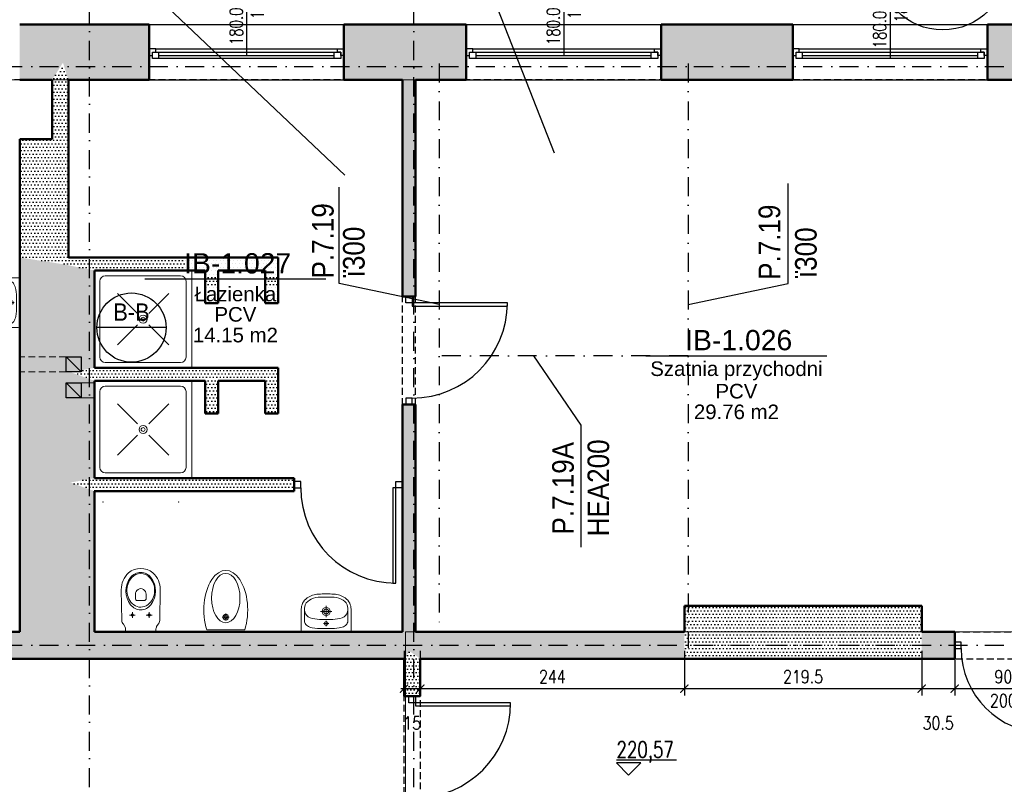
# Model space of a CAD drawing. Header units: millimetres. Extents: x 489 to 7736, y 461 to 5981.
# Tile 21 of 62: x 3605 to 4515, y 1890 to 2597. Entities that reach past the tile are written whole.
import ezdxf
from ezdxf.enums import TextEntityAlignment as Align

# ---------------------------------------------------------------- set-up
doc = ezdxf.new("R2010")
doc.units = ezdxf.units.MM
for name, pattern in [('DOT___DASHED', [33.523888, 17.638888, -8.819444, 0.01, -7.055556]), ('HIDDEN', [9.525, 6.35, -3.175]), ('MO', [0.7, 0.35, -0.17, 0.01, -0.17])]:
    doc.linetypes.add(name, pattern=pattern)
for name, color, linetype in [('BS_ODN', 2, 'Continuous'), ('BS_OSM', 4, 'MO'), ('BS_TXG', 4, 'Continuous'), ('WK-Drzwi IST', 8, 'Continuous'), ('WK-EtykOkna', 11, 'Continuous'), ('WK-EtykPom', 161, 'Continuous'), ('WK-Okna', 143, 'Continuous'), ('WK-Opis', 143, 'Continuous'), ('WK-Otwory', 9, 'Continuous'), ('WK-Siatka', 240, 'DOT___DASHED'), ('WK-Wentylacja', 2, 'Continuous'), ('WK-Wymiary', 8, 'Continuous'), ('WK-ZnacznikiPrzekrojów', 1, 'Continuous'), ('WK-Ściany', 7, 'Continuous')]:
    doc.layers.add(name, color=color, linetype=linetype)
doc.layers.add('WK-INSTALACJE WODKAN', color=170, linetype='Continuous', lineweight=5)
doc.layers.add('WK-widok', color=8, linetype='Continuous', lineweight=0)
doc.layers.add('WK-Pomieszczenia', color=173, linetype='Continuous', plot=False)
doc.styles.add('Arial', font='micross.ttf', dxfattribs={"width": 0.9})
doc.styles.add('BIKTG', font='bikromsw.shx', dxfattribs={"width": 0.85})
doc.styles.add('BIKWYM', font='bikromsw.shx', dxfattribs={"width": 0.8})
doc.styles.add('DIMTEXT', font='romans', dxfattribs={"width": 0.75})
doc.styles.add('Romans', font='Romans.shx')
doc.styles.add('RomanS-Narrow', font='romans.shx', dxfattribs={"width": 0.8})
doc.dimstyles.new('AEC Dimension 1-50', dxfattribs={"dimtxt": 12, "dimasz": 0.075, "dimexe": 6.25, "dimexo": 0, "dimgap": 5, "dimtad": 1, "dimdec": 1, "dimrnd": 0.5, "dimzin": 9, "dimdsep": 46, "dimtxsty": 'RomanS-Narrow', "dimblk": 'ARCHTICK', "dimcen": 0.125, "dimdle": 3.125, "dimclrd": 8, "dimclre": 8, "dimclrt": 256, "dimadec": 1, "dimazin": 0, "dimtfac": 1, "dimtdec": 1, "dimtmove": 2, "dimatfit": 2, "dimfxl": 0, "dimtolj": 1, "dimtzin": 0, "dimarcsym": 0})
doc.dimstyles.new('BS_BGR_100', dxfattribs={"dimtxt": 25, "dimasz": 1.666667, "dimexe": 0, "dimexo": 0, "dimgap": 0, "dimtad": 0, "dimdec": 1, "dimrnd": 0.5, "dimzin": 9, "dimdsep": 46, "dimtxsty": 'BIKWYM', "dimblk": 'NONE', "dimcen": 0, "dimse1": 1, "dimse2": 1, "dimclrd": 256, "dimclre": 256, "dimclrt": 7, "dimadec": 0, "dimazin": 0, "dimtfac": 0.033333, "dimtdec": 1, "dimtmove": 0, "dimatfit": 3, "dimldrblk": 'NONE', "dimfxl": 0, "dimtvp": 0.8, "dimtolj": 1, "dimarcsym": 0})
pattern_1 = [(360, (699.431, 930.084), (1.5875, 3.175), [0, -3.175])]
pattern_2 = [(360, (699.431, 930.084), (1.5875, 3.175), [0, -3.175])]
pattern_3 = [(360, (699.431, 930.084), (1.5875, 3.175), [0, -3.175])]

# ---------------------------------------------------------------- blocks, each defined once
blk = doc.blocks.new('Anno_Section_A2')
at = {"color": 0, "linetype": 'ByBlock', "lineweight": -2}
blk.add_line((2.5, 0), (-2.5, 0), dxfattribs=at)
blk.add_circle((0, 0), 2.5, dxfattribs=at)
at = {"color": 0, "linetype": 'ByBlock', "lineweight": -2, "style": 'Romans'}
blk.add_attdef('NUMBER', text='', height=1, dxfattribs=at).set_placement((0, 0.5), align=Align.CENTER)
blk.add_attdef('SHEET', text='', height=0.75, dxfattribs=at).set_placement((0, -0.5), align=Align.TOP_CENTER)
blk = doc.blocks.new('koty')
blk.add_line((59.1, 18.5), (-15, 18.5))
blk.add_lwpolyline([(15, 15), (-15, 15), (0, 0), (15, 15)])
at = {"ltscale": 2, "style": 'DIMTEXT', "width": 0.75, "flags": 4}
blk.add_attdef('WYSOKOŚĆ', (-15, 21.5), '', height=20, dxfattribs=at)
blk = doc.blocks.new('_None')
blk = doc.blocks.new('J26b')
for p, q in [((-90, 90), (-90, 0)), ((0, 90), (-90, 90)), ((-10.28, 85.08), (-80.08, 85.08)), ((0, 0), (0, 90)), ((-85.08, 80.08), (-85.08, 9.92)), ((-5.28, 80.08), (-5.28, 9.92)), ((-50.33, 50.33), (-68.66, 68.66)), ((-39.67, 50.33), (-21.34, 68.66)), ((-68.66, 21.34), (-50.33, 39.67)), ((-39.67, 39.67), (-21.34, 21.34)), ((-90, 0), (0, 0)), ((-10.28, 4.92), (-80.08, 4.92))]:
    blk.add_line(p, q)
for radius in [3.78, 1.78]:
    blk.add_circle((-45, 45), radius)
for centre, start, end in [((-80.08, 80.08), 90, 180), ((-10.28, 80.08), 0, 90), ((-80.08, 9.92), 180, 270), ((-10.28, 9.92), 270, 0)]:
    blk.add_arc(centre, 5, start, end)
blk = doc.blocks.new('J50a')
for p, q in [((20.85, 0), (-20.85, 0)), ((-23, -2.14), (-23, -21)), ((2.53, -7.68), (-2.53, -7.68)), ((0, -10.13), (0, -5.23)), ((23, -21), (23, -2.14)), ((-20, -20.98), (-20, -10.2)), ((0, -23.98), (0, -13.48)), ((20, -10.2), (20, -20.98)), ((-5.34, -18.73), (5.34, -18.73))]:
    blk.add_line(p, q)
at = {"flags": 128}
for points in [[(-20.85, 0, 0.056329), (-22.22, -0.1, 0.274623), (-22.85, -0.67, 0.078029), (-23, -2.14, 0.987626)], [(20.85, 0, -0.056329), (22.22, -0.1, -0.274623), (22.85, -0.67, -0.078029), (23, -2.14, -0.987626)], [(-20, -10.2, -0.104891), (-19.52, -7.91, -0.153237), (-17.09, -5.29, -0.096443), (-12.1, -3.56, -0.04719), (-3.09, -2.97), (-2.75, -2.97, 0.009116), (2.75, -2.97), (3.09, -2.97, -0.053543), (12.87, -3.72, -0.091574), (17.37, -5.47, -0.166964), (19.69, -8.36, -0.062926), (20, -10.2, -1.040135)], [(-23, -21, 0.111521), (-21.76, -26.31, 0.123014), (-17.56, -31.31, 0.141312), (-7.12, -34.81, 0.026087), (7.12, -34.81, 0.141312), (17.56, -31.31, 0.123014), (21.76, -26.31, 0.111521), (23, -21)]]:
    blk.add_lwpolyline(points, format="xyb", dxfattribs=at)
blk.add_lwpolyline([(13.79, -30.26, 0.212121), (19.27, -24.85, 0.157769), (19.69, -18.5, 0.270169), (14.76, -12.99, 0.074819), (6.02, -11.37), (6.02, -11.37), (2.16, -11.22), (-2.16, -11.22), (-6.02, -11.37), (-6.02, -11.37, 0.074819), (-14.76, -12.99, 0.270169), (-19.69, -18.5, 0.157769), (-19.27, -24.85, 0.212121), (-13.79, -30.26, 0.110292), (-5.03, -31.99), (0, -32), (5.03, -31.99, 0.110292)], format="xyb", close=True, dxfattribs=at)
for centre, radius in [((0, -7.68), 1.73), ((0, -18.73), 3.78), ((0, -18.73), 2.33)]:
    blk.add_circle(centre, radius)
blk = doc.blocks.new('J20A')
at = {"color": 8}
for p, q in [((-10.47, -15.46), (-5.02, -15.46)), ((-7.74, -12.8), (-7.74, -18.11)), ((10.47, -15.46), (5.02, -15.46)), ((7.74, -12.8), (7.74, -18.11))]:
    blk.add_line(p, q, dxfattribs=at)
for points in [[(0, 0), (-13.22, 0, 0.361499), (-14.04, -0.68), (-14.04, -1.97, -0.113832), (-14.72, -4.92), (-16.09, -6.9, 0.160391), (-17.54, -10.27, -9.743295)], [(0, 0), (13.22, 0, -0.361499), (14.04, -0.68), (14.04, -1.97, 0.113832), (14.72, -4.92), (16.09, -6.9, -0.160391), (17.54, -10.27, 9.743295)], [(-17.54, -10.27), (-18.01, -38.9, 0.215306), (-11.31, -54.4, 0.363764), (11.31, -54.4, 0.215307), (18.01, -38.9), (17.54, -10.27)]]:
    blk.add_lwpolyline(points, format="xyb")
for points in [[(-9.35, -24.93, -0.495421), (9.35, -24.93, -0.34834), (9.32, -50.32, -0.494226), (-9.35, -50.28, -0.347612)], [(-12.76, -37.61, -0.225934), (-6.49, -24.94, -0.33442), (6.49, -24.93, -0.225682), (12.76, -37.61, -0.205421), (8.17, -50.28, -0.442489), (-8.17, -50.28, -0.205423)], [(-2.92, -28.82), (2.93, -28.82, -0.480655), (5, -30.99), (5, -34.72, -0.244457), (2.45, -39.1, -0.328114), (-2.46, -39.1, -0.243111), (-5, -34.75), (-4.99, -30.99, -0.480295), (-2.92, -28.82)]]:
    blk.add_lwpolyline(points, format="xyb", close=True)
for centre in [(-7.74, -15.46), (7.74, -15.46)]:
    blk.add_circle(centre, 1.15, dxfattribs=at)
for p in [(-35, 0), (35, 0), (-35, -120), (35, -120)]:
    blk.add_point(p)
blk = doc.blocks.new('J22')
for p, q in [((0, 0), (-17.5, 0)), ((0, 0), (17.5, 0)), ((0, -8.49), (0, -15.02)), ((-3.26, -11.75), (3.26, -11.75))]:
    blk.add_line(p, q)
for radius in [2.54, 1.54]:
    blk.add_circle((0, -11.75), radius)
at = {"extrusion": (0, 0, -1)}
blk.add_ellipse((0, -18.4), major_axis=(0, -36.6), ratio=0.553178, start_param=4.18554, end_param=8.38083, dxfattribs=at)
blk.add_ellipse((0, -29.39), major_axis=(0, -22.85), ratio=0.575259, start_param=-3.141592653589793, end_param=3.141592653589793)
blk = doc.blocks.new('WK_Pow_tag_01_50')
at = {"color": 0, "linetype": 'ByBlock'}
blk.add_line((-2.789, 0), (2.789, 0), dxfattribs=at)
at = {"color": 0, "linetype": 'ByBlock', "style": 'Arial'}
for tag, height, p in [('POWIERZCHNIE:NUMERAUTO', 0.625, (0.071, 0.482)), ('POWIERZCHNIE:NAZWA', 0.45, (0, -0.455)), ('POWIERZCHNIE_WYKOŃCZENIE:POSADZKA', 0.45, (0, -1.091)), ('POWIERZCHNIE_STYL:POWOBLICZ', 0.45, (0, -1.728))]:
    blk.add_attdef(tag, text='', height=height, dxfattribs=at).set_placement(p, align=Align.MIDDLE)
blk = doc.blocks.new('_ArchTick')
at = {"color": 0, "linetype": 'ByBlock', "const_width": 15}
blk.add_lwpolyline([(-50, -50), (50, 50)], dxfattribs=at)
blk = doc.blocks.new('*D1129')
at = {"layer": 'Defpoints', "color": 0}
for p in [(3960.26, 2013.89), (3975.26, 2013.89), (3975.26, 1978.89)]:
    blk.add_point(p, dxfattribs=at)
at = {"layer": 'WK-Wymiary', "color": 8, "linetype": 'Continuous', "lineweight": -2, "ltscale": 1.3}
for p, q in [((3960.26, 2013.89), (3960.26, 1972.64)), ((3975.26, 2013.89), (3975.26, 1972.64)), ((3957.14, 1978.89), (3978.39, 1978.89))]:
    blk.add_line(p, q, dxfattribs=at)
at = {"layer": 'WK-Wymiary', "color": 8, "linetype": 'ByBlock', "lineweight": -2, "xscale": 0.075, "yscale": 0.075, "zscale": 0.075, "rotation": 180}
blk.add_blockref('_ArchTick', (3960.26, 1978.89), dxfattribs=at)
at = {"layer": 'WK-Wymiary', "color": 8, "linetype": 'ByBlock', "lineweight": -2, "xscale": 0.075, "yscale": 0.075, "zscale": 0.075}
blk.add_blockref('_ArchTick', (3975.26, 1978.89), dxfattribs=at)
at = {"layer": 'WK-Wymiary', "lineweight": -3, "insert": (3967.76, 1947.14), "char_height": 12, "attachment_point": 5, "style": 'RomanS-Narrow'}
blk.add_mtext('\\A1;\\A1;15', dxfattribs=at)
blk = doc.blocks.new('*D1130')
at = {"layer": 'Defpoints', "color": 0}
for p in [(3975.26, 2013.89), (4219.42, 2013.89), (4219.42, 1978.89)]:
    blk.add_point(p, dxfattribs=at)
at = {"layer": 'WK-Wymiary', "color": 8, "linetype": 'Continuous', "lineweight": -2, "ltscale": 1.3}
for p, q in [((3975.26, 2013.89), (3975.26, 1972.64)), ((4219.42, 2013.89), (4219.42, 1972.64)), ((3972.14, 1978.89), (4222.55, 1978.89))]:
    blk.add_line(p, q, dxfattribs=at)
at = {"layer": 'WK-Wymiary', "color": 8, "linetype": 'ByBlock', "lineweight": -2, "xscale": 0.075, "yscale": 0.075, "zscale": 0.075, "rotation": 180}
blk.add_blockref('_ArchTick', (3975.26, 1978.89), dxfattribs=at)
at = {"layer": 'WK-Wymiary', "color": 8, "linetype": 'ByBlock', "lineweight": -2, "xscale": 0.075, "yscale": 0.075, "zscale": 0.075}
blk.add_blockref('_ArchTick', (4219.42, 1978.89), dxfattribs=at)
at = {"layer": 'WK-Wymiary', "lineweight": -3, "insert": (4097.34, 1989.89), "char_height": 12, "attachment_point": 5, "style": 'RomanS-Narrow'}
blk.add_mtext('\\A1;\\A1;244', dxfattribs=at)
blk = doc.blocks.new('*D1131')
at = {"layer": 'Defpoints', "color": 0}
for p in [(4219.42, 2013.89), (4438.79, 2013.89), (4438.79, 1978.89)]:
    blk.add_point(p, dxfattribs=at)
at = {"layer": 'WK-Wymiary', "color": 8, "linetype": 'Continuous', "lineweight": -2, "ltscale": 1.3}
for p, q in [((4219.42, 2013.89), (4219.42, 1972.64)), ((4438.79, 2013.89), (4438.79, 1972.64)), ((4216.3, 1978.89), (4441.92, 1978.89))]:
    blk.add_line(p, q, dxfattribs=at)
at = {"layer": 'WK-Wymiary', "color": 8, "linetype": 'ByBlock', "lineweight": -2, "xscale": 0.075, "yscale": 0.075, "zscale": 0.075, "rotation": 180}
blk.add_blockref('_ArchTick', (4219.42, 1978.89), dxfattribs=at)
at = {"layer": 'WK-Wymiary', "color": 8, "linetype": 'ByBlock', "lineweight": -2, "xscale": 0.075, "yscale": 0.075, "zscale": 0.075}
blk.add_blockref('_ArchTick', (4438.79, 1978.89), dxfattribs=at)
at = {"layer": 'WK-Wymiary', "lineweight": -3, "insert": (4329.11, 1989.89), "char_height": 12, "attachment_point": 5, "style": 'RomanS-Narrow'}
blk.add_mtext('\\A1;\\A1;219.5', dxfattribs=at)
blk = doc.blocks.new('*D1132')
at = {"layer": 'Defpoints', "color": 0}
for p in [(4438.79, 2013.89), (4469.3, 2013.89), (4469.3, 1978.89)]:
    blk.add_point(p, dxfattribs=at)
at = {"layer": 'WK-Wymiary', "color": 8, "linetype": 'Continuous', "lineweight": -2, "ltscale": 1.3}
for p, q in [((4438.79, 2013.89), (4438.79, 1972.64)), ((4469.3, 2013.89), (4469.3, 1972.64)), ((4435.67, 1978.89), (4472.43, 1978.89))]:
    blk.add_line(p, q, dxfattribs=at)
at = {"layer": 'WK-Wymiary', "color": 8, "linetype": 'ByBlock', "lineweight": -2, "xscale": 0.075, "yscale": 0.075, "zscale": 0.075, "rotation": 180}
blk.add_blockref('_ArchTick', (4438.79, 1978.89), dxfattribs=at)
at = {"layer": 'WK-Wymiary', "color": 8, "linetype": 'ByBlock', "lineweight": -2, "xscale": 0.075, "yscale": 0.075, "zscale": 0.075}
blk.add_blockref('_ArchTick', (4469.3, 1978.89), dxfattribs=at)
at = {"layer": 'WK-Wymiary', "lineweight": -3, "insert": (4454.05, 1947.14), "char_height": 12, "attachment_point": 5, "style": 'RomanS-Narrow'}
blk.add_mtext('\\A1;\\A1;30.5', dxfattribs=at)
blk = doc.blocks.new('*D1133')
at = {"layer": 'Defpoints', "color": 0}
for p in [(4469.3, 2013.89), (4559.3, 2013.89), (4559.3, 1978.89)]:
    blk.add_point(p, dxfattribs=at)
at = {"layer": 'WK-Wymiary', "color": 8, "linetype": 'Continuous', "lineweight": -2, "ltscale": 1.3}
for p, q in [((4469.3, 2013.89), (4469.3, 1972.64)), ((4559.3, 2013.89), (4559.3, 1972.64)), ((4466.18, 1978.89), (4562.43, 1978.89))]:
    blk.add_line(p, q, dxfattribs=at)
at = {"layer": 'WK-Wymiary', "color": 8, "linetype": 'ByBlock', "lineweight": -2, "xscale": 0.075, "yscale": 0.075, "zscale": 0.075, "rotation": 180}
blk.add_blockref('_ArchTick', (4469.3, 1978.89), dxfattribs=at)
at = {"layer": 'WK-Wymiary', "color": 8, "linetype": 'ByBlock', "lineweight": -2, "xscale": 0.075, "yscale": 0.075, "zscale": 0.075}
blk.add_blockref('_ArchTick', (4559.3, 1978.89), dxfattribs=at)
at = {"layer": 'WK-Wymiary', "lineweight": -3, "insert": (4514.3, 1989.89), "char_height": 12, "attachment_point": 5, "style": 'RomanS-Narrow'}
blk.add_mtext('\\A1;\\A1;90', dxfattribs=at)
blk = doc.blocks.new('WK_WindowTag01_50_P')
for p, q in [((0, 2.543), (0, 0)), ((-0.296, 1.353), (-0.133, 1.19)), ((-0.133, 1.353), (-0.296, 1.19))]:
    blk.add_line(p, q)
blk.add_lwpolyline([(0, 2.543), (0.719, 3.262), (0, 3.981), (-0.719, 3.262)], close=True)
at = {"color": 0, "linetype": 'ByBlock', "lineweight": -2, "style": 'RomanS-Narrow', "width": 0.75}
blk.add_attdef('OKNA_OBIEKTY:WYSOKOŚĆ', text='', height=0.3, rotation=90, dxfattribs=at).set_placement((0, 1.412), align=Align.BOTTOM_LEFT)
at = {"color": 0, "linetype": 'ByBlock', "lineweight": -2, "style": 'RomanS-Narrow', "width": 0.75, "flags": 8}
blk.add_attdef('OKNA_OBIEKTY:SYMBOL', text='', height=0.4, dxfattribs=at).set_placement((0, 3.262), align=Align.MIDDLE)
at = {"color": 0, "linetype": 'ByBlock', "lineweight": -2, "style": 'RomanS-Narrow', "width": 0.75}
blk.add_attdef('OKNA_OBIEKTY:PARAPET', text='', height=0.3, rotation=90, dxfattribs=at).set_placement((0.099, 1.271), align=Align.TOP_CENTER)
blk.add_attdef('OKNA_OBIEKTY:SZEROKOŚĆ', text='', height=0.3, rotation=90, dxfattribs=at).set_placement((0, 1.106), align=Align.BOTTOM_RIGHT)
blk = doc.blocks.new('BubbleDef')
at = {"color": 0, "linetype": 'Continuous'}
blk.add_circle((0, 0), 1.5, dxfattribs=at)
at = {"color": 0, "linetype": 'Continuous', "style": 'Arial'}
blk.add_attdef('LABEL', text='', height=1, dxfattribs=at).set_placement((0, 0), align=Align.MIDDLE)

msp = doc.modelspace()

# ---------------------------------------------------------------- hatches: boundary and pattern name
at = {"layer": 'WK-Ściany', "linetype": 'Continuous', "lineweight": -3}
h = msp.add_hatch(dxfattribs=at)
h.set_pattern_fill('DOTS', color=253, scale=2, style=0)
h.set_pattern_definition([(0, (699.431, 930.084), (1.5875, 3.175), [0, -3.175])])
h.paths.add_polyline_path([(2513.05, 2592.81), (2491.63, 2560.98), (2487.05, 2541.81), (2559.08, 2541.81), (2559.08, 2592.81)], flags=0)
h.paths.add_polyline_path([(2739.08, 2592.81), (2739.08, 2541.81), (3128.08, 2541.81), (3128.08, 2592.81)], flags=0)
h.paths.add_polyline_path([(3308.08, 2592.81), (3308.08, 2541.81), (3424.86, 2541.81), (3424.86, 2592.81)], flags=0)
h.paths.add_polyline_path([(3604.86, 2592.81), (3604.86, 2541.81), (3634.86, 2541.81), (3644.86, 2557.56), (3649.86, 2592.81)], flags=0)
h.paths.add_polyline_path([(3649.86, 2592.81), (3644.86, 2557.56), (3649.86, 2541.81), (3724.62, 2541.81), (3724.62, 2592.81)], flags=0)
h.paths.add_polyline_path([(3904.62, 2592.81), (3904.62, 2541.81), (3958.72, 2541.81), (3966.72, 2557.81), (3970.72, 2592.81)], flags=0)
h.paths.add_polyline_path([(3970.72, 2592.81), (3966.72, 2557.81), (3970.72, 2541.81), (4017.8, 2541.81), (4017.8, 2592.81)], flags=0)
h.paths.add_polyline_path([(4197.8, 2592.81), (4197.8, 2541.81), (4319.62, 2541.81), (4319.62, 2592.81)], flags=0)
h.paths.add_polyline_path([(4499.62, 2592.81), (4499.62, 2541.81), (4564.3, 2541.81), (4574.3, 2557.56), (4579.3, 2592.81)], flags=0)
h.paths.add_polyline_path([(4579.3, 2592.81), (4574.3, 2557.56), (4579.3, 2541.81), (4621.44, 2541.81), (4621.44, 2592.81)], flags=0)
h.paths.add_polyline_path([(4801.44, 2592.81), (4801.44, 2541.81), (4809.3, 2541.81), (4814.3, 2557.56), (4809.3, 2592.81)], flags=0)
h.paths.add_polyline_path([(4809.3, 2592.81), (4814.3, 2557.56), (4824.3, 2541.81), (4923.26, 2541.81), (4923.26, 2592.81)], flags=0)
h.paths.add_polyline_path([(5103.26, 2592.81), (5103.26, 2541.81), (5153.8, 2541.81), (5157.8, 2557.81), (5153.8, 2592.81)], flags=0)
h.paths.add_polyline_path([(5153.8, 2592.81), (5157.8, 2557.81), (5165.8, 2541.81), (5480.68, 2541.81), (5485.68, 2557.56), (5480.68, 2592.81)], flags=0)
h.paths.add_polyline_path([(5480.68, 2592.81), (5485.68, 2557.56), (5495.68, 2541.81), (5515.68, 2541.81), (5515.68, 2592.81)], flags=0)
h.paths.add_polyline_path([(5695.68, 2592.81), (5695.68, 2541.81), (5755.68, 2541.81), (5806.68, 2592.81)], flags=0)
h = msp.add_hatch(dxfattribs=at)
h.set_pattern_fill('DOTS', color=253, scale=2, style=0)
h.set_pattern_definition([(9e-13, (699.431, 930.084), (1.5875, 3.175), [0, -3.175])])
h.paths.add_polyline_path([(3634.86, 2486.81), (3649.86, 2486.81), (3649.86, 2541.81), (3644.86, 2557.56), (3634.86, 2541.81)], flags=0)
h = msp.add_hatch(dxfattribs=at)
h.set_pattern_fill('DOTS', color=253, scale=2, style=0)
h.set_pattern_definition(pattern_2)
h.paths.add_polyline_path([(3958.72, 2031.47), (3966.72, 2024.14), (3970.72, 2031.47), (3970.72, 2173.47), (3958.72, 2173.47)], flags=0)
h.paths.add_polyline_path([(3958.72, 2173.47), (3970.72, 2173.47), (3970.72, 2241.47), (3958.72, 2241.47)], flags=0)
h.paths.add_polyline_path([(3958.72, 2341.47), (3970.72, 2341.47), (3970.72, 2541.81), (3966.72, 2557.81), (3958.72, 2541.81)], flags=0)
h = msp.add_hatch(dxfattribs=at)
h.set_pattern_fill('DOTS', color=253, scale=2, style=0)
h.set_pattern_definition([(360, (699.431, 930.084), (1.5875, 3.175), [0, -3.175])])
h.paths.add_polyline_path([(3604.86, 2377.47), (3643.89, 2371.46), (3649.86, 2377.47), (3649.86, 2486.81), (3634.86, 2486.81), (3604.86, 2486.81)], flags=0)
h = msp.add_hatch(dxfattribs=at)
h.set_pattern_fill('DOTS', color=253, scale=2, style=0)
h.set_pattern_definition([(3e-13, (699.431, 930.084), (1.5875, 3.175), [0, -3.175])])
h.paths.add_polyline_path([(3604.86, 2275.47), (3651.93, 2271.47), (3673.96, 2275.47), (3673.96, 2365.47), (3643.89, 2371.46), (3604.86, 2377.47)], flags=0)
h.paths.add_polyline_path([(3604.86, 2031.47), (3650.93, 2028.9), (3673.96, 2031.47), (3673.96, 2161.47), (3651.93, 2169.47), (3604.86, 2173.47)], flags=0)
h.paths.add_polyline_path([(3604.86, 2173.47), (3651.93, 2169.47), (3673.96, 2173.47), (3673.96, 2263.47), (3651.93, 2271.47), (3604.86, 2275.47)], flags=0)
h = msp.add_hatch(dxfattribs=at)
h.set_pattern_fill('DOTS', color=253, scale=2, style=0)
h.set_pattern_definition(pattern_2)
h.paths.add_polyline_path([(3831.96, 2365.47), (3843.96, 2377.47), (3788.43, 2377.47), (3784.43, 2368.47), (3788.43, 2365.47)], flags=0)
h.paths.add_polyline_path([(3776.43, 2365.47), (3784.43, 2368.47), (3788.43, 2377.47), (3649.86, 2377.47), (3643.89, 2371.46), (3673.96, 2365.47)], flags=0)
h = msp.add_hatch(dxfattribs=at)
h.set_pattern_fill('DOTS', color=253, scale=2, style=0)
h.set_pattern_definition(pattern_2)
h.paths.add_polyline_path([(3831.96, 2335.28), (3843.96, 2335.28), (3843.96, 2377.47), (3831.96, 2365.47)], flags=0)
h = msp.add_hatch(dxfattribs=at)
h.set_pattern_fill('DOTS', color=253, scale=2, style=0)
h.set_pattern_definition(pattern_2)
h.paths.add_polyline_path([(3776.43, 2335.28), (3788.43, 2335.28), (3788.43, 2365.47), (3784.43, 2368.47), (3776.43, 2365.47)], flags=0)
h = msp.add_hatch(dxfattribs=at)
h.set_pattern_fill('DOTS', color=253, scale=2, style=0)
h.set_pattern_definition([(1e-14, (699.431, 930.084), (1.5875, 3.175), [0, -3.175])])
h.paths.add_polyline_path([(3831.96, 2263.47), (3843.96, 2275.47), (3788.43, 2275.47), (3784.43, 2266.47), (3788.43, 2263.47)], flags=0)
h.paths.add_polyline_path([(3776.43, 2263.47), (3784.43, 2266.47), (3788.43, 2275.47), (3673.96, 2275.47), (3651.93, 2271.47), (3673.96, 2263.47)], flags=0)
h = msp.add_hatch(dxfattribs=at)
h.set_pattern_fill('DOTS', color=253, scale=2, style=0)
h.set_pattern_definition(pattern_2)
h.paths.add_polyline_path([(3831.96, 2233.28), (3843.96, 2233.28), (3843.96, 2275.47), (3831.96, 2263.47)], flags=0)
h = msp.add_hatch(dxfattribs=at)
h.set_pattern_fill('DOTS', color=253, scale=2, style=0)
h.set_pattern_definition(pattern_2)
h.paths.add_polyline_path([(3776.43, 2233.28), (3788.43, 2233.28), (3788.43, 2263.47), (3784.43, 2266.47), (3776.43, 2263.47)], flags=0)
h = msp.add_hatch(dxfattribs=at)
h.set_pattern_fill('DOTS', color=253, scale=2, style=0)
h.set_pattern_definition(pattern_3)
h.paths.add_polyline_path([(3858.72, 2161.47), (3858.72, 2173.47), (3673.96, 2173.47), (3651.93, 2169.47), (3673.96, 2161.47)], flags=0)
h = msp.add_hatch(dxfattribs=at)
h.set_pattern_fill('DOTS', color=253, scale=2, style=0)
h.set_pattern_definition([(1e-12, (699.431, 930.084), (1.5875, 3.175), [0, -3.175])])
h.paths.add_polyline_path([(4219.42, 2031.47), (4219.42, 2006.47), (4438.79, 2006.47), (4438.79, 2031.47), (4438.79, 2055.58), (4219.42, 2055.58)], flags=0)
h = msp.add_hatch(dxfattribs=at)
h.set_pattern_fill('DOTS', color=253, scale=2, style=0)
h.set_pattern_definition(pattern_1)
h.paths.add_polyline_path([(3960.26, 2006.47), (3965.26, 2013.56), (3958.72, 2031.47), (3673.96, 2031.47), (3650.93, 2028.9), (3673.96, 2006.47)], flags=0)
h.paths.add_polyline_path([(3673.96, 2006.47), (3650.93, 2028.9), (3604.86, 2031.47), (3300.26, 2031.47), (3300.26, 2006.47)], flags=0)
h.paths.add_polyline_path([(3200.26, 2006.47), (3200.26, 2031.47), (3154.15, 2031.47), (3154.15, 2006.47)], flags=0)
h.paths.add_polyline_path([(4219.42, 2006.47), (4219.42, 2031.47), (3970.72, 2031.47), (3966.72, 2024.14), (3975.26, 2006.47)], flags=0)
h.paths.add_polyline_path([(3975.26, 2006.47), (3966.72, 2024.14), (3958.72, 2031.47), (3958.72, 2031.47), (3965.26, 2013.56), (3975.26, 2006.47)], flags=0)
h = msp.add_hatch(dxfattribs=at)
h.set_pattern_fill('DOTS', color=253, scale=2, style=0)
h.set_pattern_definition(pattern_1)
h.paths.add_polyline_path([(4809.3, 2006.47), (4815.99, 2031.13), (4809.3, 2031.47), (4697.3, 2031.47), (4697.3, 2006.47)], flags=0)
h.paths.add_polyline_path([(4592.3, 2006.47), (4592.3, 2031.47), (4579.3, 2031.47), (4574.3, 2024.39), (4579.3, 2006.47)], flags=0)
h.paths.add_polyline_path([(4579.3, 2006.47), (4574.3, 2024.39), (4564.3, 2031.47), (4559.3, 2031.47), (4559.3, 2006.47)], flags=0)
h.paths.add_polyline_path([(4469.3, 2006.47), (4469.3, 2031.47), (4438.79, 2031.47), (4438.79, 2006.47)], flags=0)
h = msp.add_hatch(dxfattribs=at)
h.set_pattern_fill('DOTS', color=253, scale=2, style=0)
h.set_pattern_definition(pattern_3)
h.paths.add_polyline_path([(3975.26, 2006.47), (3965.26, 2013.56), (3960.26, 2006.47), (3960.26, 1971.89), (3975.26, 1971.89)], flags=0)
h.paths.add_polyline_path([(3975.26, 1871.89), (3960.26, 1871.89), (3960.26, 1833.87), (3965.26, 1825.12), (3975.26, 1833.87)], flags=0)

# ---------------------------------------------------------------- linework, layer by layer
at = {"layer": 'BS_OSM', "ltscale": 50}
for p, q in [((3992.8, 2556.81), (3992.8, 2039.43)), ((4222.8, 2556.81), (4222.8, 2016.47)), ((4222.8, 2286.64), (3992.8, 2286.64))]:
    msp.add_line(p, q, dxfattribs=at)
at = {"layer": 'WK-Drzwi IST', "color": 8, "linetype": 'Continuous', "lineweight": -3}
for points in [[(3961.72, 2335.47), (3961.72, 2341.47), (3967.72, 2341.47), (3967.72, 2335.47)], [(3967.72, 2335.47), (3967.72, 2332.47), (4055.72, 2332.47), (4055.72, 2335.47)], [(3961.72, 2247.47), (3961.72, 2241.47), (3967.72, 2241.47), (3967.72, 2247.47)], [(3864.72, 2170.47), (3858.72, 2170.47), (3858.72, 2164.47), (3864.72, 2164.47)], [(3952.72, 2170.47), (3958.72, 2170.47), (3958.72, 2164.47), (3952.72, 2164.47)], [(3952.72, 2164.47), (3949.72, 2164.47), (3949.72, 2076.47), (3952.72, 2076.47)], [(4475.3, 2021.97), (4469.3, 2021.97), (4469.3, 2015.97), (4475.3, 2015.97)], [(3964.76, 1965.89), (3964.76, 1971.89), (3970.76, 1971.89), (3970.76, 1965.89)], [(3970.76, 1965.89), (3970.76, 1962.89), (4058.76, 1962.89), (4058.76, 1965.89)]]:
    msp.add_lwpolyline(points, close=True, dxfattribs=at)
for centre, radius, start, end in [((3967.72, 2335.47), 88, 270, 0), ((3952.72, 2164.47), 88, 180, 270), ((4553.3, 2015.97), 78, 180, 270), ((3970.76, 1965.89), 88, 270, 0)]:
    msp.add_arc(centre, radius, start, end, dxfattribs=at)
at = {"layer": 'WK-Okna', "color": 143, "linetype": 'Continuous', "lineweight": -3}
for p, q in [((3724.62, 2592.81), (3904.62, 2592.81)), ((4017.8, 2592.81), (4197.8, 2592.81)), ((4319.62, 2592.81), (4499.62, 2592.81)), ((3730.62, 2570.31), (3898.62, 2570.31)), ((3733.62, 2561.31), (3733.62, 2567.31)), ((3895.62, 2561.31), (3895.62, 2567.31)), ((4023.8, 2570.31), (4191.8, 2570.31)), ((4026.8, 2561.31), (4026.8, 2567.31)), ((4188.8, 2561.31), (4188.8, 2567.31)), ((4325.62, 2570.31), (4493.62, 2570.31)), ((4328.62, 2561.31), (4328.62, 2567.31)), ((4490.62, 2561.31), (4490.62, 2567.31)), ((3733.62, 2564.31), (3895.62, 2564.31)), ((4026.8, 2564.31), (4188.8, 2564.31)), ((4328.62, 2564.31), (4490.62, 2564.31)), ((3724.62, 2541.81), (3904.62, 2541.81)), ((4017.8, 2541.81), (4197.8, 2541.81)), ((4319.62, 2541.81), (4499.62, 2541.81))]:
    msp.add_line(p, q, dxfattribs=at)
for points in [[(3730.62, 2570.31), (3724.62, 2570.31), (3724.62, 2564.31), (3727.62, 2564.31), (3727.62, 2567.31), (3730.62, 2567.31)], [(3727.62, 2561.31), (3727.62, 2567.31), (3901.62, 2567.31), (3901.62, 2561.31)], [(3898.62, 2570.31), (3904.62, 2570.31), (3904.62, 2564.31), (3901.62, 2564.31), (3901.62, 2567.31), (3898.62, 2567.31)], [(4023.8, 2570.31), (4017.8, 2570.31), (4017.8, 2564.31), (4020.8, 2564.31), (4020.8, 2567.31), (4023.8, 2567.31)], [(4020.8, 2561.31), (4020.8, 2567.31), (4194.8, 2567.31), (4194.8, 2561.31)], [(4191.8, 2570.31), (4197.8, 2570.31), (4197.8, 2564.31), (4194.8, 2564.31), (4194.8, 2567.31), (4191.8, 2567.31)], [(4325.62, 2570.31), (4319.62, 2570.31), (4319.62, 2564.31), (4322.62, 2564.31), (4322.62, 2567.31), (4325.62, 2567.31)], [(4322.62, 2561.31), (4322.62, 2567.31), (4496.62, 2567.31), (4496.62, 2561.31)], [(4493.62, 2570.31), (4499.62, 2570.31), (4499.62, 2564.31), (4496.62, 2564.31), (4496.62, 2567.31), (4493.62, 2567.31)]]:
    msp.add_lwpolyline(points, close=True, dxfattribs=at)
at = {"layer": 'WK-Opis'}
for points in [[(3574.85, 2968.22), (3905.03, 2968.22), (4099.03, 2474.28)], [(3021.72, 2964.02), (3366.65, 2964.02), (3905.57, 2453.73)]]:
    msp.add_lwpolyline(points, dxfattribs=at)
at = {"layer": 'WK-Otwory', "color": 9, "linetype": 'HIDDEN', "lineweight": -3}
for p, q in [((3724.62, 2592.81), (3904.62, 2592.81)), ((4017.8, 2592.81), (4197.8, 2592.81)), ((4319.62, 2592.81), (4499.62, 2592.81)), ((3724.62, 2541.81), (3904.62, 2541.81)), ((4017.8, 2541.81), (4197.8, 2541.81)), ((4319.62, 2541.81), (4499.62, 2541.81))]:
    msp.add_line(p, q, dxfattribs=at)
at = {"layer": 'WK-Otwory', "color": 9, "linetype": 'Continuous', "lineweight": -3}
for p, q in [((3724.62, 2592.81), (3724.62, 2541.81)), ((3904.62, 2592.81), (3904.62, 2541.81)), ((4017.8, 2592.81), (4017.8, 2541.81)), ((4197.8, 2592.81), (4197.8, 2541.81)), ((4319.62, 2592.81), (4319.62, 2541.81)), ((4499.62, 2592.81), (4499.62, 2541.81))]:
    msp.add_line(p, q, dxfattribs=at)
at = {"layer": 'WK-Pomieszczenia', "color": 173, "linetype": 'HIDDEN', "lineweight": -3}
for p, q in [((3634.86, 2541.81), (2487.05, 2541.81)), ((3634.86, 2486.81), (3634.86, 2541.81)), ((3958.72, 2541.81), (3649.86, 2541.81)), ((3649.86, 2377.47), (3649.86, 2541.81)), ((3958.72, 2031.47), (3958.72, 2541.81)), ((4564.3, 2541.81), (3970.72, 2541.81)), ((3970.72, 2031.47), (3970.72, 2541.81)), ((3604.86, 2031.47), (3604.86, 2486.81)), ((3604.86, 2486.81), (3634.86, 2486.81)), ((3649.86, 2377.47), (3843.96, 2377.47)), ((3843.96, 2377.47), (3843.96, 2335.28)), ((3776.43, 2365.47), (3673.96, 2365.47)), ((3673.96, 2365.47), (3673.96, 2275.47)), ((3776.43, 2335.28), (3776.43, 2365.47)), ((3831.96, 2365.47), (3788.43, 2365.47)), ((3788.43, 2365.47), (3788.43, 2335.28)), ((3831.96, 2335.28), (3831.96, 2365.47)), ((3788.43, 2335.28), (3776.43, 2335.28)), ((3843.96, 2335.28), (3831.96, 2335.28)), ((3673.96, 2275.47), (3843.96, 2275.47)), ((3843.96, 2275.47), (3843.96, 2233.28)), ((3776.43, 2263.47), (3673.96, 2263.47)), ((3673.96, 2263.47), (3673.96, 2173.47)), ((3776.43, 2233.28), (3776.43, 2263.47)), ((3831.96, 2263.47), (3788.43, 2263.47)), ((3788.43, 2263.47), (3788.43, 2233.28)), ((3831.96, 2233.28), (3831.96, 2263.47)), ((3788.43, 2233.28), (3776.43, 2233.28)), ((3843.96, 2233.28), (3831.96, 2233.28)), ((3673.96, 2173.47), (3858.72, 2173.47)), ((3858.72, 2173.47), (3858.72, 2161.47)), ((3673.96, 2161.47), (3673.96, 2031.47)), ((3858.72, 2161.47), (3673.96, 2161.47)), ((4219.42, 2031.47), (4219.42, 2055.58)), ((4219.42, 2055.58), (4438.79, 2055.58)), ((4438.79, 2055.58), (4438.79, 2031.47)), ((3154.15, 2031.47), (3604.86, 2031.47)), ((3673.96, 2031.47), (3958.72, 2031.47)), ((3970.72, 2031.47), (4219.42, 2031.47)), ((4438.79, 2031.47), (4564.3, 2031.47)), ((2475.26, 2006.47), (3960.26, 2006.47)), ((3960.26, 1833.87), (3960.26, 2006.47)), ((3975.26, 2006.47), (5755.68, 2006.47)), ((3975.26, 2006.47), (3975.26, 1833.87))]:
    msp.add_line(p, q, dxfattribs=at)
at = {"layer": 'WK-Siatka', "color": 240, "linetype": 'DOT___DASHED', "lineweight": -3}
for p, q in [((3669.38, 946.58), (3669.38, 2632.81)), ((3969.38, 946.58), (3969.38, 2632.81)), ((1875.32, 2553.91), (5768.18, 2553.91)), ((1875.32, 2018.97), (5768.18, 2018.97))]:
    msp.add_line(p, q, dxfattribs=at)
at = {"layer": 'WK-Wentylacja', "ltscale": 0.5}
for p, q in [((3647.84, 2285.67), (3661.84, 2271.67)), ((3647.84, 2285.67), (3661.84, 2271.67)), ((3647.84, 2261.67), (3661.84, 2247.67)), ((3661.84, 2247.67), (3647.84, 2261.67))]:
    msp.add_line(p, q, dxfattribs=at)
for points in [[(3647.84, 2285.67), (3661.84, 2285.67), (3661.84, 2271.67), (3647.84, 2271.67)], [(3647.84, 2285.67), (3661.84, 2285.67), (3661.84, 2271.67), (3647.84, 2271.67)], [(3647.84, 2261.67), (3661.84, 2261.67), (3661.84, 2247.67), (3647.84, 2247.67)], [(3661.84, 2247.67), (3647.84, 2247.67), (3647.84, 2261.67), (3661.84, 2261.67)]]:
    msp.add_lwpolyline(points, close=True, dxfattribs=at)
at = {"layer": 'WK-widok', "linetype": 'HIDDEN'}
for p, q in [((3647.84, 2285.67), (3604.86, 2285.67)), ((3647.84, 2285.67), (3604.86, 2285.67)), ((3647.84, 2271.67), (3604.86, 2271.67)), ((3647.84, 2271.67), (3604.86, 2271.67)), ((3673.73, 2261.67), (3661.84, 2261.67)), ((3661.84, 2261.67), (3673.73, 2261.67)), ((3673.73, 2247.67), (3661.84, 2247.67)), ((3661.84, 2247.67), (3673.73, 2247.67))]:
    msp.add_line(p, q, dxfattribs=at)
at = {"layer": 'WK-widok'}
msp.add_lwpolyline([(2487.05, 2541.81), (2486.97, 2007.01), (2474.13, 2007.01), (2474.13, 1560.64), (3356.6, 1560.64), (3356.6, 1834.22), (3961.44, 1834.22), (3961.44, 2031.47), (4564.3, 2031.47), (4564.3, 2541.81)], close=True, dxfattribs=at)
at = {"layer": 'WK-Ściany', "color": 7, "linetype": 'Continuous', "lineweight": 50}
for p, q in [((3604.86, 2592.81), (3724.62, 2592.81)), ((3724.62, 2541.81), (3724.62, 2592.81)), ((3904.62, 2592.81), (4017.8, 2592.81)), ((3904.62, 2592.81), (3904.62, 2541.81)), ((4017.8, 2541.81), (4017.8, 2592.81)), ((4197.8, 2592.81), (4197.8, 2541.81)), ((4319.62, 2592.81), (4197.8, 2592.81)), ((4319.62, 2541.81), (4319.62, 2592.81)), ((4499.62, 2592.81), (4621.44, 2592.81)), ((4499.62, 2592.81), (4499.62, 2541.81)), ((3604.86, 2541.81), (3634.86, 2541.81)), ((3634.86, 2541.81), (3634.86, 2486.81)), ((3649.86, 2486.81), (3649.86, 2541.81)), ((3649.86, 2541.81), (3724.62, 2541.81)), ((3904.62, 2541.81), (3958.72, 2541.81)), ((3958.72, 2541.81), (3958.72, 2341.47)), ((3970.72, 2341.47), (3970.72, 2541.81)), ((3970.72, 2541.81), (4017.8, 2541.81)), ((4197.8, 2541.81), (4319.62, 2541.81)), ((4499.62, 2541.81), (4564.3, 2541.81)), ((3634.86, 2486.81), (3604.86, 2486.81)), ((3604.86, 2486.81), (3604.86, 2377.47)), ((3649.86, 2377.47), (3649.86, 2486.81)), ((3604.86, 2031.47), (3604.86, 2377.47)), ((3649.86, 2377.47), (3843.96, 2377.47)), ((3843.96, 2335.28), (3843.96, 2377.47)), ((3673.96, 2275.47), (3673.96, 2365.47)), ((3673.96, 2365.47), (3776.43, 2365.47)), ((3776.43, 2365.47), (3776.43, 2335.28)), ((3788.43, 2365.47), (3831.96, 2365.47)), ((3788.43, 2335.28), (3788.43, 2365.47)), ((3831.96, 2365.47), (3831.96, 2335.28)), ((3958.72, 2341.47), (3970.72, 2341.47)), ((3776.43, 2335.28), (3788.43, 2335.28)), ((3831.96, 2335.28), (3843.96, 2335.28)), ((3673.96, 2275.47), (3843.96, 2275.47)), ((3843.96, 2233.28), (3843.96, 2275.47)), ((3673.96, 2173.47), (3673.96, 2263.47)), ((3673.96, 2263.47), (3776.43, 2263.47)), ((3776.43, 2263.47), (3776.43, 2233.28)), ((3788.43, 2263.47), (3831.96, 2263.47)), ((3788.43, 2233.28), (3788.43, 2263.47)), ((3831.96, 2263.47), (3831.96, 2233.28)), ((3970.72, 2241.47), (3958.72, 2241.47)), ((3958.72, 2031.47), (3958.72, 2241.47)), ((3970.72, 2031.47), (3970.72, 2241.47)), ((3776.43, 2233.28), (3788.43, 2233.28)), ((3831.96, 2233.28), (3843.96, 2233.28)), ((3858.72, 2173.47), (3673.96, 2173.47)), ((3858.72, 2161.47), (3858.72, 2173.47)), ((3673.96, 2031.47), (3673.96, 2161.47)), ((3673.96, 2161.47), (3858.72, 2161.47)), ((4438.79, 2055.58), (4219.42, 2055.58)), ((4219.42, 2055.58), (4219.42, 2031.47)), ((4438.79, 2031.47), (4438.79, 2055.58)), ((3604.86, 2031.47), (3300.26, 2031.47)), ((3958.72, 2031.47), (3673.96, 2031.47)), ((4219.42, 2031.47), (3970.72, 2031.47)), ((4469.3, 2031.47), (4438.79, 2031.47)), ((4469.3, 2006.47), (4469.3, 2031.47)), ((3300.26, 2006.47), (3960.26, 2006.47)), ((3960.26, 2006.47), (3960.26, 1971.89)), ((3975.26, 2006.47), (4219.42, 2006.47)), ((3975.26, 1971.89), (3975.26, 2006.47)), ((4219.42, 2006.47), (4438.79, 2006.47)), ((4438.79, 2006.47), (4469.3, 2006.47)), ((3960.26, 1971.89), (3975.26, 1971.89))]:
    msp.add_line(p, q, dxfattribs=at)

# ---------------------------------------------------------------- block references
at = {"layer": 'WK-EtykOkna', "color": 11, "linetype": 'Continuous', "lineweight": -3, "ltscale": 1.3}
ref = msp.add_blockref('WK_WindowTag01_50_P', (3814.62, 2564.31), dxfattribs=dict(at, xscale=40, yscale=40, zscale=40))
ref.add_attrib('OKNA_OBIEKTY:SZEROKOŚĆ', '180.0', dxfattribs={"layer": '0', "color": 0, "linetype": 'ByBlock', "lineweight": -2, "height": 12, "rotation": 90, "style": 'RomanS-Narrow', "width": 0.75}).set_placement((3814.62, 2608.56), align=Align.BOTTOM_RIGHT)
ref.add_attrib('OKNA_OBIEKTY:SYMBOL', 'B2n', dxfattribs={"layer": '0', "color": 0, "linetype": 'ByBlock', "lineweight": -2, "height": 16, "style": 'RomanS-Narrow', "width": 0.75}).set_placement((3814.62, 2694.8), align=Align.MIDDLE)
ref.add_attrib('OKNA_OBIEKTY:WYSOKOŚĆ', '90', dxfattribs={"layer": '0', "color": 0, "linetype": 'ByBlock', "lineweight": -2, "height": 12, "rotation": 90, "style": 'RomanS-Narrow', "width": 0.75}).set_placement((3814.62, 2620.78), align=Align.BOTTOM_LEFT)
ref.add_attrib('OKNA_OBIEKTY:PARAPET', '185.0', dxfattribs={"layer": '0', "color": 0, "linetype": 'ByBlock', "lineweight": -2, "height": 12, "rotation": 90, "style": 'RomanS-Narrow', "width": 0.75}).set_placement((3818.59, 2615.17), align=Align.TOP_CENTER)
ref = msp.add_blockref('WK_WindowTag01_50_P', (4107.8, 2564.31), dxfattribs=dict(at, xscale=40, yscale=40, zscale=40))
ref.add_attrib('OKNA_OBIEKTY:SZEROKOŚĆ', '180.0', dxfattribs={"layer": '0', "color": 0, "linetype": 'ByBlock', "lineweight": -2, "height": 12, "rotation": 90, "style": 'RomanS-Narrow', "width": 0.75}).set_placement((4107.8, 2608.56), align=Align.BOTTOM_RIGHT)
ref.add_attrib('OKNA_OBIEKTY:SYMBOL', 'B2n', dxfattribs={"layer": '0', "color": 0, "linetype": 'ByBlock', "lineweight": -2, "height": 16, "style": 'RomanS-Narrow', "width": 0.75}).set_placement((4107.8, 2694.8), align=Align.MIDDLE)
ref.add_attrib('OKNA_OBIEKTY:WYSOKOŚĆ', '90', dxfattribs={"layer": '0', "color": 0, "linetype": 'ByBlock', "lineweight": -2, "height": 12, "rotation": 90, "style": 'RomanS-Narrow', "width": 0.75}).set_placement((4107.8, 2620.78), align=Align.BOTTOM_LEFT)
ref.add_attrib('OKNA_OBIEKTY:PARAPET', '185.0', dxfattribs={"layer": '0', "color": 0, "linetype": 'ByBlock', "lineweight": -2, "height": 12, "rotation": 90, "style": 'RomanS-Narrow', "width": 0.75}).set_placement((4111.77, 2615.17), align=Align.TOP_CENTER)
ref = msp.add_blockref('WK_WindowTag01_50_P', (4409.62, 2561.31), dxfattribs=dict(at, xscale=40, yscale=40, zscale=40))
ref.add_attrib('OKNA_OBIEKTY:SZEROKOŚĆ', '180.0', dxfattribs={"layer": '0', "color": 0, "linetype": 'ByBlock', "lineweight": -2, "height": 12, "rotation": 90, "style": 'RomanS-Narrow', "width": 0.75}).set_placement((4409.62, 2605.56), align=Align.BOTTOM_RIGHT)
ref.add_attrib('OKNA_OBIEKTY:SYMBOL', 'B2n', dxfattribs={"layer": '0', "color": 0, "linetype": 'ByBlock', "lineweight": -2, "height": 16, "style": 'RomanS-Narrow', "width": 0.75}).set_placement((4409.62, 2691.8), align=Align.MIDDLE)
ref.add_attrib('OKNA_OBIEKTY:WYSOKOŚĆ', '90', dxfattribs={"layer": '0', "color": 0, "linetype": 'ByBlock', "lineweight": -2, "height": 12, "rotation": 90, "style": 'RomanS-Narrow', "width": 0.75}).set_placement((4409.62, 2617.78), align=Align.BOTTOM_LEFT)
ref.add_attrib('OKNA_OBIEKTY:PARAPET', '185.0', dxfattribs={"layer": '0', "color": 0, "linetype": 'ByBlock', "lineweight": -2, "height": 12, "rotation": 90, "style": 'RomanS-Narrow', "width": 0.75}).set_placement((4413.59, 2612.17), align=Align.TOP_CENTER)
at = {"layer": 'WK-EtykPom', "color": 161, "linetype": 'Continuous', "lineweight": -3, "ltscale": 1.3, "xscale": 30, "yscale": 30, "zscale": 40}
for p, values in [((3804.29, 2357.64), {'POWIERZCHNIE_WYKOŃCZENIE:POSADZKA': 'PCV', 'POWIERZCHNIE:NUMERAUTO': 'IB-1.027', 'POWIERZCHNIE:NAZWA': 'Łazienka', 'POWIERZCHNIE_STYL:POWOBLICZ': '14.15 m2'}), ((4267.51, 2286.64), {'POWIERZCHNIE_WYKOŃCZENIE:POSADZKA': 'PCV', 'POWIERZCHNIE:NUMERAUTO': 'IB-1.026', 'POWIERZCHNIE:NAZWA': 'Szatnia przychodni', 'POWIERZCHNIE_STYL:POWOBLICZ': '29.76 m2'})]:
    msp.add_blockref('WK_Pow_tag_01_50', p, dxfattribs=at).add_auto_attribs(values)
at = {"layer": 'WK-INSTALACJE WODKAN', "color": 170, "linetype": 'Continuous', "lineweight": 5}
for name, p, rotation in [('J50a', (3604.86, 2335.77), 269.9999999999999), ('J20A', (3716.78, 2031.47), 180), ('J22', (3795.39, 2033.25), 180), ('J50a', (3888.22, 2031.47), 180)]:
    msp.add_blockref(name, p, dxfattribs=dict(at, rotation=rotation))
for p in [(3763.96, 2275.47), (3763.96, 2173.47)]:
    msp.add_blockref('J26b', p, dxfattribs=at)
at = {"layer": 'WK-Siatka', "color": 240, "linetype": 'DOT___DASHED', "lineweight": -3, "ltscale": 1.3, "xscale": 40, "yscale": 40, "zscale": 40}
msp.add_blockref('BubbleDef', (4458.18, 2647.81), dxfattribs=at).add_auto_attribs({'LABEL': '1c'})
at = {"layer": 'WK-Wymiary'}
ref = msp.add_blockref('koty', (4167.89, 1898.98), dxfattribs=dict(at, xscale=0.75, yscale=0.75, zscale=0.75))
ref.add_attrib('WYSOKOŚĆ', '220,57', (4156.64, 1915.1), dxfattribs={"layer": '0', "color": 7, "ltscale": 2, "height": 15, "style": 'DIMTEXT', "width": 0.75, "flags": 4})
at = {"layer": 'WK-ZnacznikiPrzekrojów'}
ref = msp.add_blockref('Anno_Section_A2', (3708.2, 2312.66), dxfattribs=dict(at, xscale=12.8, yscale=12.8, zscale=12.8))
ref.add_attrib('NUMBER', 'B-B', dxfattribs={"layer": '0', "color": 0, "linetype": 'ByBlock', "lineweight": -2, "height": 16, "style": 'Arial', "width": 0.9}).set_placement((3708.2, 2319.06), align=Align.CENTER)

# ---------------------------------------------------------------- texts
at = {"layer": 'BS_TXG', "style": 'BIKTG', "width": 0.9}
for s, p in [('P.7.19', (3895.12, 2358.07)), ('P.7.19', (4308, 2356.79)), ('ï300', (3923.78, 2359.13)), ('ï300', (4341.71, 2358.46)), ('P.7.19A', (4117.17, 2121.34)), ('HEA200', (4149.85, 2119.65))]:
    msp.add_text(s, height=20, rotation=90, dxfattribs=at).set_placement(p)
at = {"layer": 'WK-Wymiary', "color": 8, "linetype": 'Continuous', "lineweight": -3, "insert": (4514.3, 1973.89), "char_height": 12, "attachment_point": 2, "style": 'RomanS-Narrow'}
msp.add_mtext('\\A1;200', dxfattribs=at)

# ---------------------------------------------------------------- dimensions: what is measured, and where the dimension line sits
at = {"layer": 'WK-Wymiary', "color": 8, "linetype": 'Continuous', "lineweight": -3, "ltscale": 1.3}
for base, p1, p2, text, picture, middle in [((3975.26, 1978.89), (3960.26, 2013.89), (3975.26, 2013.89), '\\A1;15', '*D1129', (3967.76, 1947.14)), ((4219.42, 1978.89), (3975.26, 2013.89), (4219.42, 2013.89), '\\A1;244', '*D1130', (4097.34, 1989.89)), ((4438.79, 1978.89), (4219.42, 2013.89), (4438.79, 2013.89), '\\A1;219.5', '*D1131', (4329.11, 1989.89)), ((4469.3, 1978.89), (4438.79, 2013.89), (4469.3, 2013.89), '\\A1;30.5', '*D1132', (4454.05, 1947.14)), ((4559.3, 1978.89), (4469.3, 2013.89), (4559.3, 2013.89), '\\A1;90', '*D1133', (4514.3, 1989.89))]:
    dim = msp.add_linear_dim(base=base, p1=p1, p2=p2, text=text, dimstyle='AEC Dimension 1-50', override={"dimclrd": 8, "dimclre": 8, "dimclrt": 256}, dxfattribs=at)
    dim.commit()
    dim.dimension.update_dxf_attribs({"geometry": picture, "text_midpoint": middle})

# ---------------------------------------------------------------- leaders
at = {"layer": 'BS_ODN'}
for points in [[(3992.8, 2334.15), (3900.13, 2353.32), (3900.13, 2442.6)], [(4222.8, 2334.15), (4315.47, 2353.32), (4315.47, 2445.83)], [(4079.98, 2286.64), (4123.82, 2222.44), (4123.82, 2109.79)]]:
    msp.add_leader(points, dimstyle='BS_BGR_100', dxfattribs=at)

doc.saveas('drawing.dxf')
